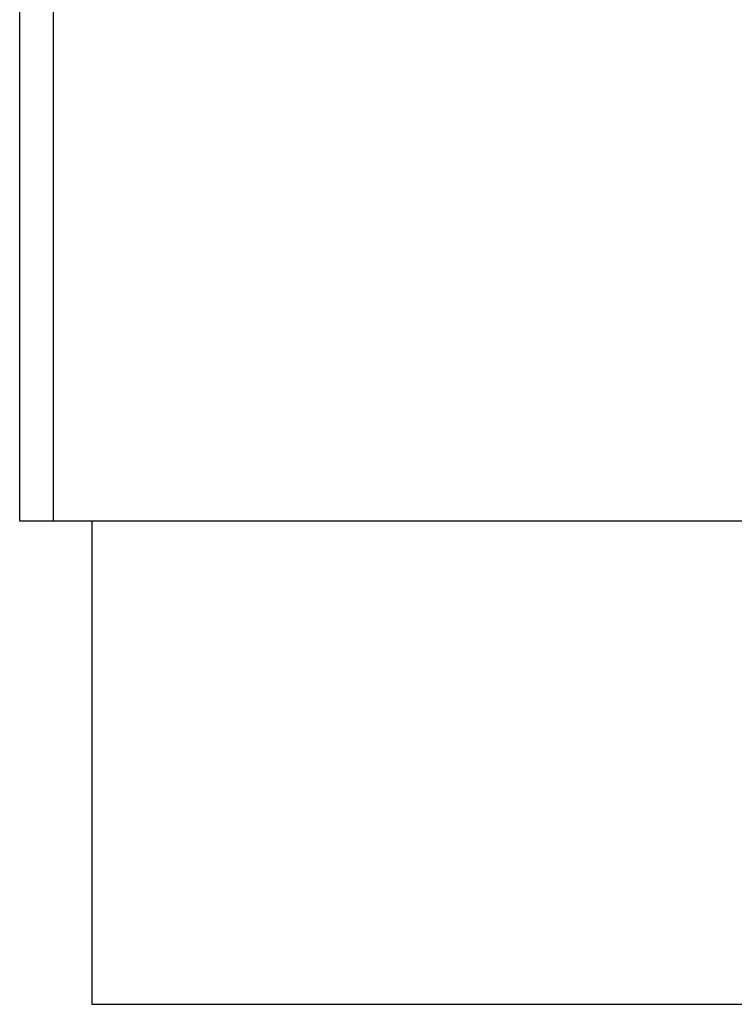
# Model space of a CAD drawing. Extents: x -1727 to 1181, y 8 to 1599.
# Tile 20 of 71: x -1168 to -1039, y 658 to 835. Entities that reach past the tile are written whole.
import ezdxf

# ---------------------------------------------------------------- set-up
doc = ezdxf.new("R2010")
doc.units = 0
doc.header["$LTSCALE"] = 65.395
doc.layers.get('0').update_dxf_attribs({"linetype": 'CONTINUOUS'})

msp = doc.modelspace()

# ---------------------------------------------------------------- linework, layer by layer
at = {"color": 7, "linetype": 'CONTINUOUS'}
for p, q in [((-1167.63, 744.66), (-1167.63, 894.66)), ((-1015.63, 744.66), (-1167.63, 744.66)), ((-1154.63, 744.66), (-1154.63, 657.66)), ((-1154.63, 657.66), (-1029.63, 657.66))]:
    msp.add_line(p, q, dxfattribs=at)
at = {"color": 9, "linetype": 'CONTINUOUS'}
msp.add_line((-1161.63, 894.66), (-1161.63, 744.66), dxfattribs=at)

doc.saveas('drawing.dxf')
